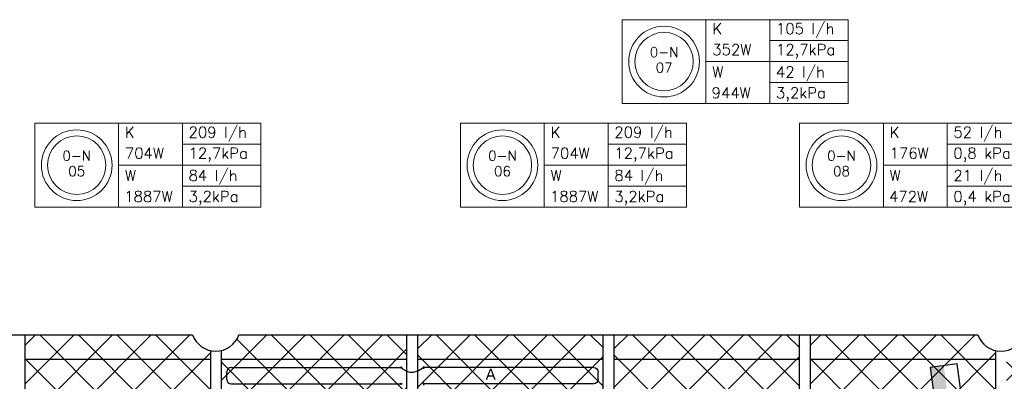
# Model space of a CAD drawing. Extents: x 7383 to 741080, y -570072 to -203000.
# Tile 40 of 45: x 556896 to 565924, y -244381 to -241068. Entities that reach past the tile are written whole.
import ezdxf
from ezdxf.enums import TextEntityAlignment as Align

# ---------------------------------------------------------------- set-up
doc = ezdxf.new("R2010")
doc.units = 0
doc.header["$LTSCALE"] = 25
doc.layers.get('0').update_dxf_attribs({"linetype": 'CONTINUOUS'})
for name, color, linetype in [('000Vermogens2', 7, 'CONTINUOUS'), ('KP-bandraster', 5, 'CONTINUOUS'), ('KP-Onderlegger CV  GKW', 3, 'CONTINUOUS'), ('KP-Oppervlak', 3, 'CONTINUOUS'), ('KP-panelen', 1, 'CONTINUOUS'), ('KP-registers', 4, 'CONTINUOUS'), ('KP-slangen', 7, 'CONTINUOUS'), ('KP-tekst', 7, 'CONTINUOUS'), ('Thermostaat', 160, 'CONTINUOUS')]:
    doc.layers.add(name, color=color, linetype=linetype)
doc.layers.add('KP-Aluminium', color=8, linetype='CONTINUOUS', lineweight=18)
doc.styles.add('arial', font='ARIAL.TTF')
doc.styles.add('BURO-018', font='ISO96.shx', dxfattribs={"height": 90})
doc.styles.add('VERWOL-1', font='ROMANS.SHX')

# ---------------------------------------------------------------- blocks, each defined once
blk = doc.blocks.new('SW30485012')
at = {"color": 0, "linetype": 'Continuous'}
for p, q in [((-2.5, 2.5), (-2.5, -2.5)), ((2.5, 2.5), (-2.5, 2.5)), ((2.5, -2.5), (2.5, 2.5)), ((-2.5, -2.5), (2.5, -2.5))]:
    blk.add_line(p, q, dxfattribs=at)
blk.add_solid([(-2.5, 0), (2.5, 0), (-2.5, -2.5), (2.5, -2.5)], dxfattribs=at)
at = {"color": 0, "linetype": 'Continuous', "style": 'BURO-018', "flags": 1}
blk.add_attdef('W_ID', (0, 0), '', height=1.8, dxfattribs=at)
blk = doc.blocks.new('A$C2E2C4AEC')
at = {"layer": 'Thermostaat', "xscale": 49.99999999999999, "yscale": 49.99999999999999, "zscale": 49.99999999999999, "rotation": 277.7023199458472}
blk.add_blockref('SW30485012', (42691.2, -482.4), dxfattribs=at)
blk = doc.blocks.new('Register A')
at = {"layer": 'KP-registers', "linetype": 'Continuous'}
for p, q in [((50, 115), (50, 185)), ((90, 225), (1644, 225)), ((90, 75), (1644, 75))]:
    blk.add_line(p, q, dxfattribs=at)
for centre in [(1650, 225), (1650, 75)]:
    blk.add_circle(centre, 6, dxfattribs=at)
for centre, start, end in [((90, 185), 90, 180), ((90, 115), 180, 270)]:
    blk.add_arc(centre, 40, start, end, dxfattribs=at)

msp = doc.modelspace()

# ---------------------------------------------------------------- hatches: boundary and pattern name
at = {"layer": 'KP-Aluminium', "linetype": 'Continuous'}
h = msp.add_hatch(dxfattribs=at)
h.set_pattern_fill('ANSI37', color=256, scale=2000)
h.set_pattern_definition([(45, (107871.48, 12214.05), (-176.7767, 176.7767), []), (135, (107871.48, 12214.05), (-176.7767, -176.7767), [])])
h.paths.add_polyline_path([(558644.2, -245080), (556944.2, -245080), (556944.2, -245380), (558644.2, -245380)])
h.paths.add_polyline_path([(558644.2, -244780), (556944.2, -244780), (556944.2, -245080), (558644.2, -245080)])
h.paths.add_polyline_path([(558644.2, -244480), (556944.2, -244480), (556944.2, -244780), (558644.2, -244780)])
h.paths.add_polyline_path([(558644.2, -244180), (556944.2, -244180), (556944.2, -244480), (558644.2, -244480)])
h.paths.add_polyline_path([(558482.1, -243955), (556944.2, -243955), (556944.2, -244180), (558644.2, -244180), (558644.2, -244099.4, -0.257171)])
h.paths.add_polyline_path([(560444.2, -245080), (558744.2, -245080), (558744.2, -245380), (560444.2, -245380)])
h.paths.add_polyline_path([(560444.2, -244780), (558744.2, -244780), (558744.2, -245080), (560444.2, -245080)])
h.paths.add_polyline_path([(560444.2, -244480), (558744.2, -244480), (558744.2, -244780), (560444.2, -244780)])
h.paths.add_polyline_path([(560444.2, -244180), (558744.2, -244180), (558744.2, -244480), (560444.2, -244480)])
h.paths.add_polyline_path([(560444.2, -243955), (558906.4, -243955, -0.257171), (558744.2, -244099.4), (558744.2, -244180), (560444.2, -244180)])
h = msp.add_hatch(dxfattribs=at)
h.set_pattern_fill('ANSI37', color=256, scale=2000)
h.set_pattern_definition([(45, (53875.23, 12214.05), (-176.7767, 176.7767), []), (135, (53875.23, 12214.05), (-176.7767, -176.7767), [])])
h.paths.add_polyline_path([(562248, -245080), (560548, -245080), (560548, -245380), (562248, -245380)])
h.paths.add_polyline_path([(562248, -244780), (560548, -244780), (560548, -245080), (562248, -245080)])
h.paths.add_polyline_path([(562248, -244480), (560548, -244480), (560548, -244780), (562248, -244780)])
h.paths.add_polyline_path([(562248, -244180), (560548, -244180), (560548, -244480), (562248, -244480)])
h.paths.add_polyline_path([(562248, -243955), (560548, -243955), (560548, -244180), (562248, -244180)])
h = msp.add_hatch(dxfattribs=at)
h.set_pattern_fill('ANSI37', color=256, scale=2000)
h.set_pattern_definition([(45, (55675.23, 12214.05), (-176.7767, 176.7767), []), (135, (55675.23, 12214.05), (-176.7767, -176.7767), [])])
h.paths.add_polyline_path([(564048, -245080), (562348, -245080), (562348, -245380), (564048, -245380)])
h.paths.add_polyline_path([(564048, -244780), (562348, -244780), (562348, -245080), (564048, -245080)])
h.paths.add_polyline_path([(564048, -244480), (562348, -244480), (562348, -244780), (564048, -244780)])
h.paths.add_polyline_path([(564048, -244180), (562348, -244180), (562348, -244480), (564048, -244480)])
h.paths.add_polyline_path([(564048, -243955), (562348, -243955), (562348, -244180), (564048, -244180)])
h = msp.add_hatch(dxfattribs=at)
h.set_pattern_fill('ANSI37', color=256, scale=2000)
h.set_pattern_definition([(45, (115071.48, 12214.05), (-176.7767, 176.7767), []), (135, (115071.48, 12214.05), (-176.7767, -176.7767), [])])
h.paths.add_polyline_path([(565844.2, -245080), (564144.2, -245080), (564144.2, -245380), (565844.2, -245380)])
h.paths.add_polyline_path([(565844.2, -244780), (564144.2, -244780), (564144.2, -245080), (565844.2, -245080)])
h.paths.add_polyline_path([(565844.2, -244480), (564144.2, -244480), (564144.2, -244780), (565844.2, -244780)])
h.paths.add_polyline_path([(565844.2, -244180), (564144.2, -244180), (564144.2, -244480), (565844.2, -244480)])
h.paths.add_polyline_path([(565682.1, -243955), (564144.2, -243955), (564144.2, -244180), (565844.2, -244180), (565844.2, -244099.4, -0.257171)])
h.paths.add_polyline_path([(567644.2, -245080), (565944.2, -245080), (565944.2, -245380), (567644.2, -245380)])
h.paths.add_polyline_path([(567644.2, -244780), (565944.2, -244780), (565944.2, -245080), (567644.2, -245080)])
h.paths.add_polyline_path([(567644.2, -244480), (565944.2, -244480), (565944.2, -244780), (567644.2, -244780)])
h.paths.add_polyline_path([(567644.2, -244180), (565944.2, -244180), (565944.2, -244480), (567644.2, -244480)])
h.paths.add_polyline_path([(567644.2, -243955), (566106.4, -243955, -0.257171), (565944.2, -244099.4), (565944.2, -244180), (567644.2, -244180)])

# ---------------------------------------------------------------- linework, layer by layer
at = {"layer": '000Vermogens2', "linetype": 'Continuous', "lineweight": 0}
for p, q in [((562420.8, -241067.5), (562420.8, -241835.4)), ((562420.8, -241067.5), (564493.7, -241067.5)), ((563188.7, -241067.5), (563188.7, -241835.4)), ((563773.9, -241451.4), (563773.9, -241067.5)), ((564493.7, -241067.5), (564493.7, -241835.4)), ((563773.9, -241259.5), (564493.7, -241259.5)), ((563188.7, -241451.4), (564493.7, -241451.4)), ((563773.9, -241451.4), (563773.9, -241835.4)), ((563773.9, -241643.4), (564493.7, -241643.4)), ((562420.8, -241835.4), (564493.7, -241835.4)), ((557034.9, -242016.8), (557034.9, -242784.7)), ((557034.9, -242016.8), (559107.8, -242016.8)), ((557802.8, -242016.8), (557802.8, -242784.7)), ((558388.1, -242400.7), (558388.1, -242016.8)), ((559107.8, -242016.8), (559107.8, -242784.7)), ((560938.7, -242016.8), (560938.7, -242784.7)), ((560938.7, -242016.8), (563011.6, -242016.8)), ((561706.6, -242016.8), (561706.6, -242784.7)), ((562291.8, -242400.7), (562291.8, -242016.8)), ((563011.6, -242016.8), (563011.6, -242784.7)), ((564047.5, -242016.8), (564047.5, -242784.7)), ((564047.5, -242016.8), (566120.4, -242016.8)), ((564815.4, -242016.8), (564815.4, -242784.7)), ((565400.6, -242400.7), (565400.6, -242016.8)), ((558388.1, -242208.8), (559107.8, -242208.8)), ((562291.8, -242208.8), (563011.6, -242208.8)), ((565400.6, -242208.8), (566120.4, -242208.8)), ((557802.8, -242400.7), (559107.8, -242400.7)), ((558388.1, -242400.7), (558388.1, -242784.7)), ((561706.6, -242400.7), (563011.6, -242400.7)), ((562291.8, -242400.7), (562291.8, -242784.7)), ((564815.4, -242400.7), (566120.4, -242400.7)), ((565400.6, -242400.7), (565400.6, -242784.7)), ((558388.1, -242592.7), (559107.8, -242592.7)), ((562291.8, -242592.7), (563011.6, -242592.7)), ((565400.6, -242592.7), (566120.4, -242592.7)), ((557034.9, -242784.7), (559107.8, -242784.7)), ((560938.7, -242784.7), (563011.6, -242784.7)), ((564047.5, -242784.7), (566120.4, -242784.7))]:
    msp.add_line(p, q, dxfattribs=at)
for centre, radius in [((562804.7, -241451.4), 324.2), ((562804.7, -241451.4), 267.6), ((557418.9, -242400.7), 324.2), ((557418.9, -242400.7), 267.6), ((561322.6, -242400.7), 324.2), ((561322.6, -242400.7), 267.6), ((564431.5, -242400.7), 324.2), ((564431.5, -242400.7), 267.6)]:
    msp.add_circle(centre, radius, dxfattribs=at)
at = {"layer": 'KP-bandraster', "linetype": 'Continuous'}
for p, q in [((556944.2, -243955), (556944.2, -250429.8)), ((560444.2, -243955), (560444.2, -250955)), ((560544.2, -243955), (560544.2, -250955)), ((562244.2, -243955), (562244.2, -250955)), ((562344.2, -243955), (562344.2, -250955)), ((564044.2, -243955), (564044.2, -250955)), ((564144.2, -243955), (564144.2, -250955)), ((558644.2, -244099.4), (558644.2, -250180)), ((558744.2, -244099.4), (558744.2, -250180)), ((565844.2, -244099.4), (565844.2, -250405))]:
    msp.add_line(p, q, dxfattribs=at)
for centre, start in [((558694.2, -243880), 199.47224), ((565894.2, -243880), 199.47122)]:
    msp.add_arc(centre, 225, start, 340.52878, dxfattribs=at)
at = {"layer": 'KP-Oppervlak', "linetype": 'Continuous'}
for p, q in [((551706.4, -243955), (558482.1, -243955)), ((558906.4, -243955), (565682.1, -243955))]:
    msp.add_line(p, q, dxfattribs=at)
at = {"layer": 'KP-panelen', "linetype": 'Continuous'}
for p, q in [((558644.2, -244180), (556944.2, -244180)), ((560444.2, -244180), (558744.2, -244180)), ((562244.2, -244180), (560544.2, -244180)), ((564044.2, -244180), (562344.2, -244180)), ((565844.2, -244180), (564144.2, -244180))]:
    msp.add_line(p, q, dxfattribs=at)
at = {"layer": 'KP-slangen', "linetype": 'Continuous'}
msp.add_spline([(560394.2, -244255), (560473.4, -244297.4), (560600.2, -244255)], degree=3, dxfattribs=at)

# ---------------------------------------------------------------- block references
at = {"layer": 'KP-Onderlegger CV  GKW', "linetype": 'Continuous'}
msp.add_blockref('A$C2E2C4AEC', (522694.2, -243880), dxfattribs=at)
at = {"layer": 'KP-registers', "linetype": 'Continuous'}
msp.add_blockref('Register A', (558744.2, -244480), dxfattribs=at)
at = {"layer": 'KP-registers', "linetype": 'Continuous', "xscale": -1}
msp.add_blockref('Register A', (562250.2, -244480), dxfattribs=at)

# ---------------------------------------------------------------- texts
at = {"layer": '000Vermogens2', "linetype": 'Continuous', "lineweight": 0, "style": 'VERWOL-1'}
for s, p in [('K', (563246.4, -241199.6)), ('105 l/h', (563830.2, -241199.6)), ('352W', (563246.4, -241391.5)), ('12,7kPa', (563830.2, -241391.5)), ('W', (563246.4, -241595.9)), ('42 l/h', (563830.2, -241595.9)), ('3,2kPa', (563830.2, -241787.8)), ('944W', (563240.3, -241787.8)), ('209 l/h', (558444.3, -242148.9)), ('209 l/h', (562348.1, -242148.9)), ('52 l/h', (565456.9, -242148.9)), ('K', (557860.6, -242148.9)), ('K', (561764.3, -242148.9)), ('K', (564873.1, -242148.9)), ('704W', (557860.6, -242340.8)), ('12,7kPa', (558444.3, -242340.8)), ('704W', (561764.3, -242340.8)), ('12,7kPa', (562348.1, -242340.8)), ('176W', (564873.1, -242340.8)), ('0,8 kPa', (565456.9, -242340.8)), ('W', (557860.6, -242545.2)), ('84 l/h', (558444.3, -242545.2)), ('W', (561764.3, -242545.2)), ('84 l/h', (562348.1, -242545.2)), ('W', (564873.1, -242545.2)), ('21 l/h', (565456.9, -242545.2)), ('1887W', (557854.5, -242737.2)), ('3,2kPa', (558444.3, -242737.2)), ('1887W', (561758.2, -242737.2)), ('3,2kPa', (562348.1, -242737.2)), ('472W', (564867, -242737.2)), ('0,4 kPa', (565456.9, -242737.2))]:
    msp.add_text(s, height=100, dxfattribs=at).set_placement(p)
for s, p in [('0-N', (562804.7, -241364.8)), ('07', (562804.7, -241506.5)), ('0-N', (557418.9, -242314.1)), ('0-N', (561322.6, -242314.1)), ('0-N', (564431.5, -242314.1)), ('05', (557418.9, -242455.9)), ('06', (561322.6, -242455.9)), ('08', (564431.5, -242455.9))]:
    msp.add_text(s, height=90, dxfattribs=at).set_placement(p, align=Align.MIDDLE_CENTER)
at = {"layer": 'KP-tekst', "linetype": 'Continuous', "insert": (561214.8, -244316.6), "char_height": 100, "attachment_point": 5, "style": 'arial'}
msp.add_mtext('\\A1;A', dxfattribs=at)

doc.saveas('drawing.dxf')
